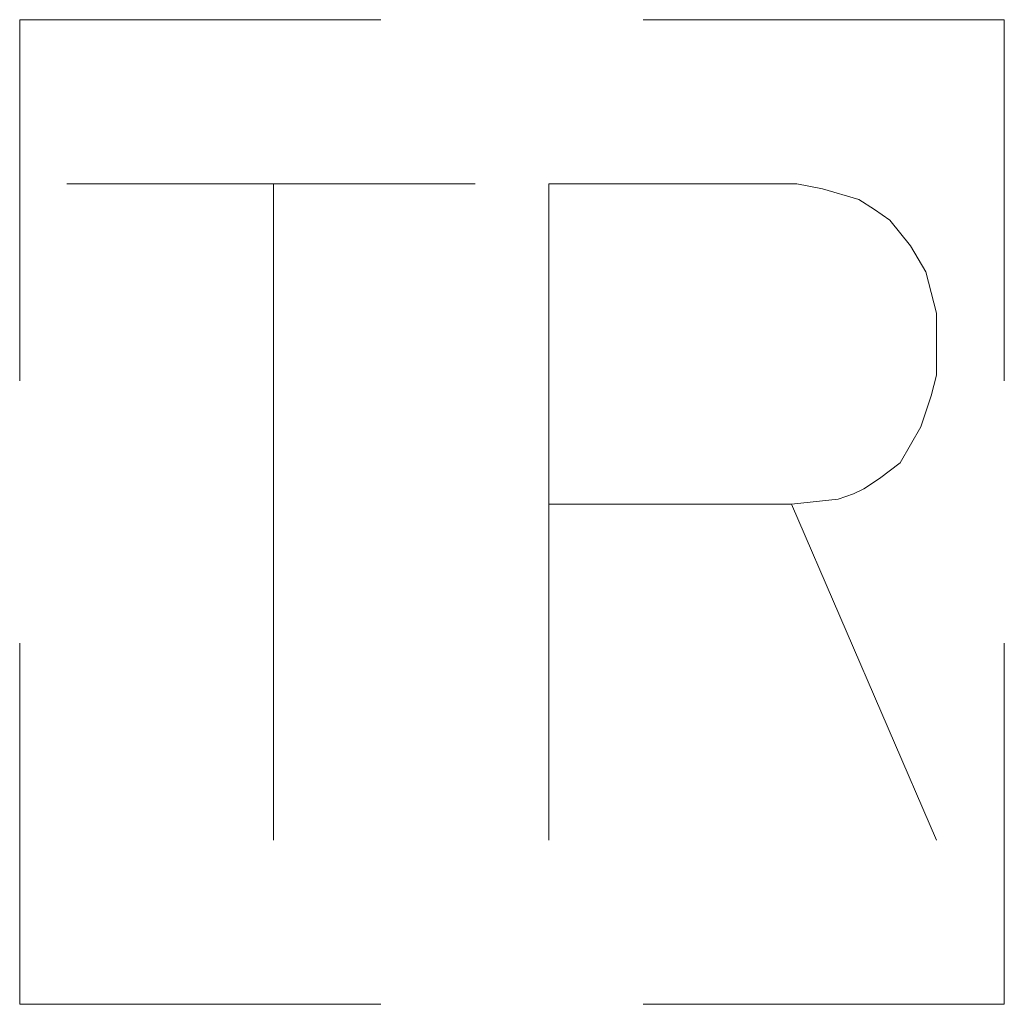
# Model space of a CAD drawing. Header units: feet. Extents: x 2477584 to 2484896, y 499879 to 500376.
# Tile 11 of 11: x 2484761.22 to 2484764.22, y 500238.72 to 500241.72. Entities that reach past the tile are written whole.
import ezdxf

# ---------------------------------------------------------------- set-up
doc = ezdxf.new("R2010")
doc.units = ezdxf.units.FT
doc.header["$MEASUREMENT"] = 0
doc.layers.add('SG_X_PullBox', color=7, linetype='Continuous')

# ---------------------------------------------------------------- blocks, each defined once
blk = doc.blocks.new('SIGPB')
at = {"layer": 'SG_X_PullBox', "color": 7, "linetype": 'Continuous', "lineweight": 0, "flags": 128}
for points in [[(-0.02, 0.075), (-0.075, 0.075), (-0.075, 0.02)], [(0.075, 0.02), (0.075, 0.075), (0.02, 0.075)], [(-0.0678, 0.05), (-0.00561, 0.05)], [(-0.03631, 0.05), (-0.03631, -0.05)], [(0.0056, -0.05), (0.0056, 0.05), (0.04339, 0.05), (0.04732, 0.04921), (0.05284, 0.04763), (0.0552, 0.04606), (0.05757, 0.04448), (0.06071, 0.04054), (0.06307, 0.03661), (0.06465, 0.03031), (0.06465, 0.02086), (0.06386, 0.01771), (0.06229, 0.01299), (0.05914, 0.00747), (0.05599, 0.00511), (0.05362, 0.00354), (0.05205, 0.00275), (0.04969, 0.00197), (0.0426, 0.00117), (0.0056, 0.00117)], [(0.0426, 0.00117), (0.06465, -0.05)], [(-0.075, -0.02), (-0.075, -0.075), (-0.02, -0.075)], [(0.02, -0.075), (0.075, -0.075), (0.075, -0.02)]]:
    blk.add_lwpolyline(points, dxfattribs=at)

msp = doc.modelspace()

# ---------------------------------------------------------------- block references
at = {"layer": 'SG_X_PullBox', "color": 7, "linetype": 'Continuous', "lineweight": 0, "xscale": 20, "yscale": 20, "zscale": 20}
msp.add_blockref('SIGPB', (2484762.7174, 500240.2172), dxfattribs=at)

doc.saveas('drawing.dxf')
